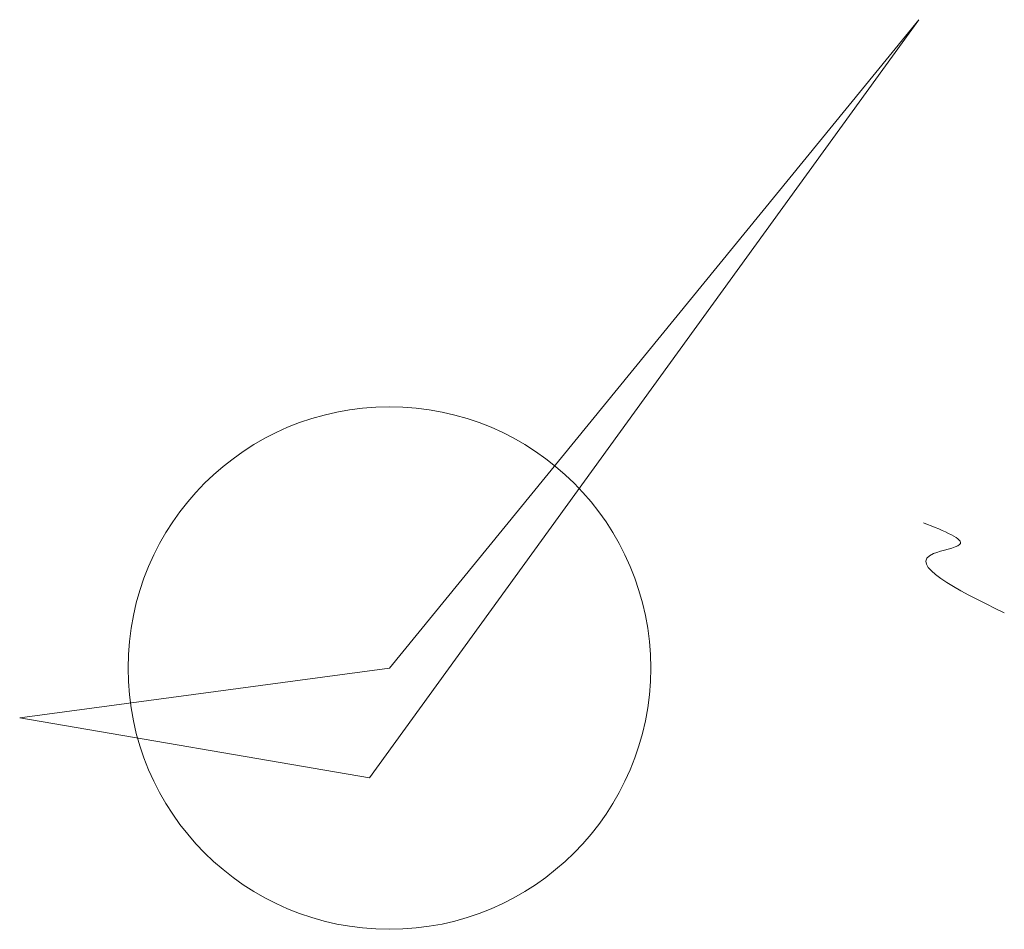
# Model space of a CAD drawing. Header units: millimetres. Extents: x -7700071838 to 844383267715, y -571436171822 to -6721321135.
# Tile 10 of 19: x -3840852770 to -3839532490, y -6731803258 to -6730583160. Entities that reach past the tile are written whole.
import ezdxf

# ---------------------------------------------------------------- set-up
doc = ezdxf.new("R2010")
doc.units = ezdxf.units.MM
doc.header["$MEASUREMENT"] = 0
doc.layers.add('SECTION', color=7, linetype='Continuous')

msp = doc.modelspace()

# ---------------------------------------------------------------- linework, layer by layer
at = {"layer": 'SECTION', "lineweight": 5, "ltscale": 20}
for p, q in [((-3840383840, -6731600000), (-3839646960, -6730583160)), ((-3839646960, -6730583160), (-3840383840, -6731600000)), ((-3840357050, -6731452830), (-3839646960, -6730583160)), ((-3840852770, -6731519720), (-3840357050, -6731452830)), ((-3840852770, -6731519720), (-3840383840, -6731600000)), ((-3840383840, -6731600000), (-3840852770, -6731519720))]:
    msp.add_line(p, q, dxfattribs=at)
msp.add_circle((-3840357050, -6731452830), 350428.141707, dxfattribs=at)
msp.add_spline([(-3839532490, -6731378800), (-3839627450.677717, -6731299240.305632), (-3839592380.677717, -6731287130.305632), (-3839640750.677717, -6731258070.305632)], degree=3, dxfattribs=at)

doc.saveas('drawing.dxf')
